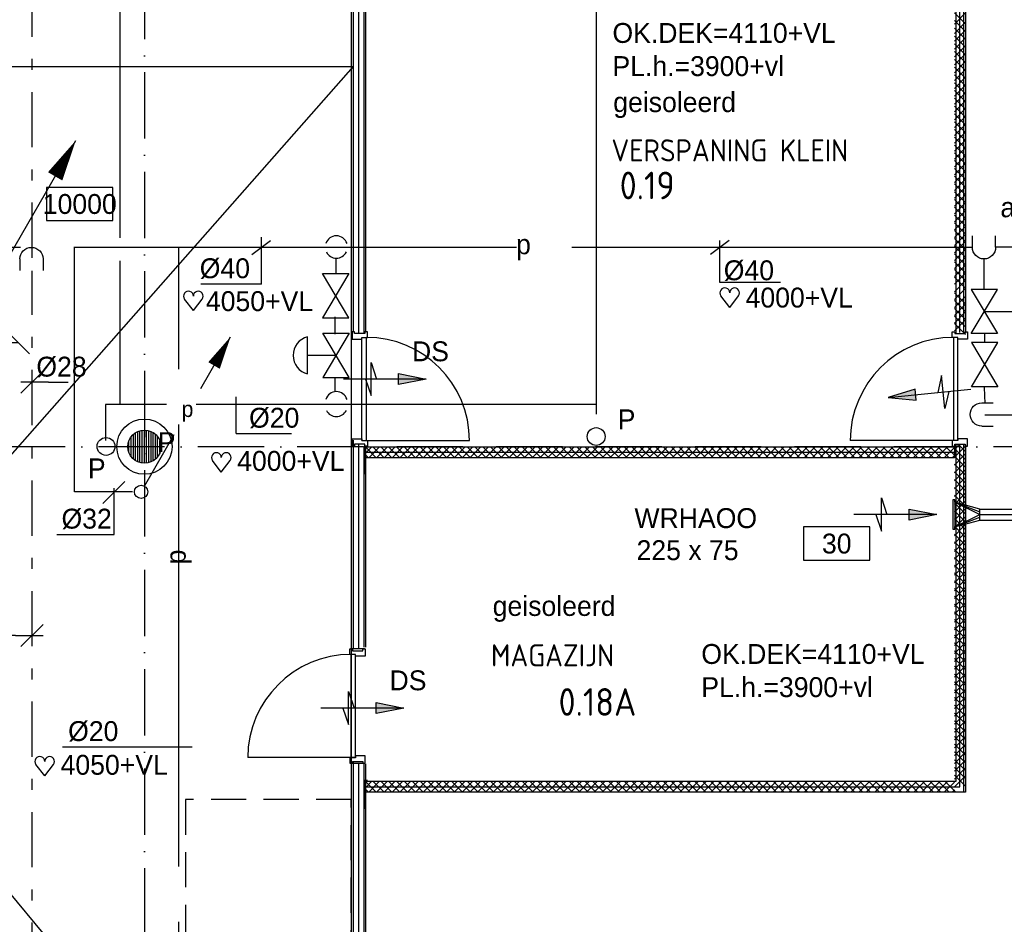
# Model space of a CAD drawing. Extents: x -866131 to -691536, y 173952 to 258052.
# Tile 66 of 160: x -810331 to -801420, y 228699 to 236885. Entities that reach past the tile are written whole.
import ezdxf
from ezdxf.enums import TextEntityAlignment as Align

# ---------------------------------------------------------------- set-up
doc = ezdxf.new("R2010")
doc.units = 0
doc.header["$LTSCALE"] = 100
for name, pattern in [('2322000', [45, 40, -5]), ('2322109', [10, 5, -2, 1, -2]), ('CENTER2', [11.25, 7.5, -1.25, 1.25, -1.25]), ('CENTER4', [5, 3.125, -0.625, 0.625, -0.625]), ('DASHDOT', [9, 6, -1.5, 0, -1.5]), ('HIDDEN2', [4.7625, 3.175, -1.5875]), ('LURETOUR', [6, 4, -2])]:
    doc.linetypes.add(name, pattern=pattern)
doc.layers.get('0').update_dxf_attribs({"linetype": 'CONTINUOUS'})
for name, color, linetype in [('AL$1----_ALGEMEEN', 7, 'CONTINUOUS'), ('AL$1----_MAATVOERING', 7, 'CONTINUOUS'), ('AL$7----_STRAMIEN', 1, 'DASHDOT'), ('AL$8----_HULPKOLOM', 2, 'CONTINUOUS'), ('AL22----_BINNENWAND', 7, 'CONTINUOUS'), ('AL28----_KONSTRUKTIE', 3, 'CONTINUOUS'), ('AL32----_BINNENKOZ', 7, 'CONTINUOUS'), ('AL32----_DRAAIRICHTING', 1, 'CONTINUOUS'), ('ALL-----_REFLIJNEN', 8, 'CONTINUOUS'), ('ALXAA---_GEWBETON', 12, 'CONTINUOUS'), ('BOUW', 8, 'CONTINUOUS'), ('VOLGNUMMER', 7, 'CONTINUOUS'), ('WL$1----', 4, 'CONTINUOUS'), ('WL531---', 4, 'CONTINUOUS'), ('WL561---', 4, 'CONTINUOUS'), ('WL570---_HARTLIJN', 7, 'CONTINUOUS'), ('WL570---_RETOUR', 3, 'CONTINUOUS'), ('WL570---_TOEVOER', 3, 'CONTINUOUS'), ('WM$1----', 1, 'CONTINUOUS'), ('WM531---', 1, 'CONTINUOUS'), ('WM541---', 1, 'CONTINUOUS'), ('WM570---', 1, 'CONTINUOUS')]:
    doc.layers.add(name, color=color, linetype=linetype)
doc.styles.add('BURO-018', font='BUROFONT.shx', dxfattribs={"height": 180})
doc.styles.get("Standard").update_dxf_attribs({"font": 'ISOCP'})

# ---------------------------------------------------------------- blocks, each defined once
blk = doc.blocks.new('LU-PIJL6')
at = {"color": 0, "linetype": 'CONTINUOUS'}
for p, q in [((-5, -1.5), (-5, 1.5)), ((-5, 1.5), (-4.5, 0)), ((0, 0), (-7.5, 0)), ((-5.5, 0), (-5, -1.5)), ((-2.5, -0.5), (-2.5, 0.5)), ((-2.5, 0.5), (0, 0)), ((0, 0), (-2.5, -0.5))]:
    blk.add_line(p, q, dxfattribs=at)
blk.add_solid([(-2.5, 0.5), (-2.5, -0.5), (0, 0)], dxfattribs=at)
blk = doc.blocks.new('LU-2D-VR-E164E1')
at = {"color": 0, "linetype": 'CONTINUOUS'}
for p, q in [((0, 112.5), (0, -112.5)), ((225, 50), (0, 112.5)), ((0, 112.5), (225, 25)), ((0, 112.5), (225, 0)), ((0, -112.5), (225, 0)), ((225, -50), (225, 50)), ((0, -112.5), (225, -25)), ((0, -112.5), (225, -50))]:
    blk.add_line(p, q, dxfattribs=at)
blk = doc.blocks.new('LU-ORND')
at = {"color": 0, "linetype": 'CONTINUOUS'}
for p, q in [((-3, 1.5), (-3, -1.5)), ((3, 1.5), (-3, 1.5)), ((3, -1.5), (3, 1.5)), ((-3, -1.5), (3, -1.5))]:
    blk.add_line(p, q, dxfattribs=at)
blk = doc.blocks.new('LU-1D-K-64')
at = {"color": 0, "linetype": 'CONTINUOUS'}
for p, q in [((-0.5, 50), (0.5, 50)), ((-0.5, -50), (0.5, -50))]:
    blk.add_line(p, q, dxfattribs=at)
at = {"layer": 'WL570---_HARTLIJN', "linetype": 'CENTER2'}
blk.add_line((-0.5, 0), (0.5, 0), dxfattribs=at)
blk = doc.blocks.new('*U139', base_point=(22492.2, 59069.5))
at = {"layer": 'WM570---', "linetype": 'CONTINUOUS'}
for p, q in [((22591.9, 59669.2), (22392.5, 59469.8)), ((22492.2, 59569.5), (22492.2, 58569.5)), ((22591.9, 58669.2), (22392.5, 58469.8))]:
    blk.add_line(p, q, dxfattribs=at)
at = {"layer": 'WM570---', "linetype": 'CONTINUOUS', "style": 'BURO-018'}
for s, p in [('1000', (22442.2, 59069.5)), ('500', (22542.2, 59069.5))]:
    blk.add_text(s, height=180, rotation=90, dxfattribs=at).set_placement(p, align=Align.CENTER)
blk = doc.blocks.new('LU-PIJL1')
at = {"color": 0, "linetype": 'CONTINUOUS'}
blk.add_line((0, 0), (10.125, 17.537), dxfattribs=at)
blk.add_lwpolyline([(10.125, 17.537, 0, 1.5, 0), (8.25, 14.289, 1.5, 1.5, 0)], format="xyseb", dxfattribs=at)
blk = doc.blocks.new('*U219', base_point=(22874, 55080.6))
at = {"color": 0, "linetype": 'CONTINUOUS'}
for p, q in [((22974, 55180.6), (22774, 54980.6)), ((22724, 55080.6), (22217.8, 55080.6)), ((22724, 55080.6), (22974, 55080.6))]:
    blk.add_line(p, q, dxfattribs=at)
at = {"color": 0, "linetype": 'CONTINUOUS', "style": 'BURO-018'}
blk.add_text('%%C28', height=180, dxfattribs=at).set_placement((22624, 55130.6), align=Align.RIGHT)
blk = doc.blocks.new('3048301')
at = {"color": 0, "linetype": 'CONTINUOUS'}
for p, q in [((-2.5, 1.5), (2.5, -1.5)), ((-2.5, -1.5), (-2.5, 1.5)), ((2.5, 1.5), (-2.5, -1.5)), ((2.5, -1.5), (2.5, 1.5))]:
    blk.add_line(p, q, dxfattribs=at)
at = {"color": 0, "linetype": 'CONTINUOUS', "style": 'BURO-018', "flags": 1}
blk.add_attdef('CV_MATCODE', (0, 0), '', height=1.8, dxfattribs=at)
blk = doc.blocks.new('LDV1')
at = {"color": 0, "linetype": 'CONTINUOUS'}
for p, q in [((4.5, 7.794), (6.75, 11.691)), ((0.25, 0.433), (2.5, 4.33))]:
    blk.add_line(p, q, dxfattribs=at)
blk.add_lwpolyline([(6.75, 11.691, 0, 1, 0), (5.5, 9.526, 1, 1, 0)], format="xyseb", dxfattribs=at)
blk.add_circle((0, 0), 0.5, dxfattribs=at)
at = {"color": 0, "linetype": 'CONTINUOUS', "style": 'BURO-018'}
blk.add_attdef('LD_TEXT1', text='', height=1.8, dxfattribs=at).set_placement((3.5, 6.062), align=Align.MIDDLE)
blk = doc.blocks.new('LDS')
at = {"color": 0, "linetype": 'CONTINUOUS'}
for p, q in [((0, 1), (1, 1)), ((0, -1), (1, -1))]:
    blk.add_line(p, q, dxfattribs=at)
blk.add_arc((0, 0), 1, 90, 270, dxfattribs=at)
blk = doc.blocks.new('HART')
at = {"color": 1}
for q in [(-28.1, 39.5), (51.4, 39.5)]:
    blk.add_line((11.6, -12.9), q, dxfattribs=at)
for centre, start, end in [((-10.5, 52.8), 0, 217.1867), ((33.8, 52.8), 322.8133, 180)]:
    blk.add_arc(centre, 22.1, start, end, dxfattribs=at)
blk = doc.blocks.new('2322000-3')
at = {"layer": 'WM$1----', "color": 0, "style": 'BURO-018'}
blk.add_text('p', height=180, dxfattribs=at).set_placement((-805771.7, 234825.1), align=Align.MIDDLE)
blk.add_text('p', height=180, rotation=90, dxfattribs=at).set_placement((-808891.2, 232023.4), align=Align.MIDDLE)

msp = doc.modelspace()

# ---------------------------------------------------------------- linework, layer by layer
at = {"layer": 'AL$1----_ALGEMEEN', "color": 8}
msp.add_line((-801871.826, 236845.718), (-801771.826, 236945.718), dxfattribs=at)
at = {"layer": 'AL$1----_MAATVOERING', "color": 8}
msp.add_line((-807327.826, 225021.635), (-807327.826, 239056.366), dxfattribs=at)
at = {"layer": 'AL$7----_STRAMIEN', "color": 1}
for points in [[(-809202.826, 252610.366), (-809202.826, 213821.228)], [(-719909.644, 233021.228), (-863263.924, 233021.228)]]:
    msp.add_lwpolyline(points, dxfattribs=at)
at = {"layer": 'AL$8----_HULPKOLOM', "color": 8}
msp.add_circle((-809202.65, 233021.228), 250, dxfattribs=at)
at = {"layer": 'AL22----_BINNENWAND', "color": 8}
for p, q in [((-807327.826, 233756.635), (-807327.826, 241183.866)), ((-807202.826, 241058.866), (-807202.826, 234067.726)), ((-801771.826, 241052.717), (-801771.826, 234049.259)), ((-801871.826, 236947.611), (-801771.826, 236848.48)), ((-801871.826, 236877.207), (-801771.826, 236778.076)), ((-801871.826, 236760.26), (-801771.826, 236861.137)), ((-801871.826, 236806.803), (-801771.826, 236707.672)), ((-801871.826, 236689.239), (-801771.826, 236790.116)), ((-801871.826, 236736.399), (-801771.826, 236637.268)), ((-801871.826, 236618.218), (-801771.826, 236719.094)), ((-801871.826, 236665.995), (-801771.826, 236566.863)), ((-801871.826, 236547.197), (-801771.826, 236648.073)), ((-801871.826, 236595.59), (-801771.826, 236496.459)), ((-801871.826, 236476.176), (-801771.826, 236577.052)), ((-801871.826, 236525.186), (-801771.826, 236426.055)), ((-801871.826, 236405.154), (-801771.826, 236506.031)), ((-801871.826, 236454.782), (-801771.826, 236355.651)), ((-801871.826, 236334.133), (-801771.826, 236435.01)), ((-801871.826, 236384.378), (-801771.826, 236285.247)), ((-801871.826, 236263.112), (-801771.826, 236363.988)), ((-801871.826, 236313.974), (-801771.826, 236214.843)), ((-801871.826, 236192.091), (-801771.826, 236292.967)), ((-801871.826, 236243.57), (-801771.826, 236144.438)), ((-801871.826, 236121.069), (-801771.826, 236221.946)), ((-801871.826, 236173.165), (-801771.826, 236074.034)), ((-801871.826, 236050.048), (-801771.826, 236150.925)), ((-801871.826, 236102.761), (-801771.826, 236003.63)), ((-801871.826, 235979.027), (-801771.826, 236079.903)), ((-801871.826, 236032.357), (-801771.826, 235933.226)), ((-801871.826, 235908.006), (-801771.826, 236008.882)), ((-801871.826, 235961.953), (-801771.826, 235862.822)), ((-801871.826, 235836.984), (-801771.826, 235937.861)), ((-801871.826, 235891.549), (-801771.826, 235792.418)), ((-801871.826, 235765.963), (-801771.826, 235866.84)), ((-801871.826, 235821.145), (-801771.826, 235722.014)), ((-801871.826, 235694.942), (-801771.826, 235795.818)), ((-801871.826, 235750.741), (-801771.826, 235651.609)), ((-801871.826, 235623.921), (-801771.826, 235724.797)), ((-801871.826, 235680.336), (-801771.826, 235581.205)), ((-801871.826, 235552.899), (-801771.826, 235653.776)), ((-801871.826, 235609.932), (-801771.826, 235510.801)), ((-801871.826, 235481.878), (-801771.826, 235582.755)), ((-801871.826, 235539.528), (-801771.826, 235440.397)), ((-801871.826, 235410.857), (-801771.826, 235511.733)), ((-801871.826, 235469.124), (-801771.826, 235369.993)), ((-801871.826, 235339.836), (-801771.826, 235440.712)), ((-801871.826, 235398.72), (-801771.826, 235299.589)), ((-801871.826, 235268.814), (-801771.826, 235369.691)), ((-801871.826, 235328.316), (-801771.826, 235229.184)), ((-801871.826, 235197.793), (-801771.826, 235298.67)), ((-801871.826, 235257.911), (-801771.826, 235158.78)), ((-801871.826, 235126.772), (-801771.826, 235227.648)), ((-801871.826, 235187.507), (-801771.826, 235088.376)), ((-801871.826, 235055.751), (-801771.826, 235156.627)), ((-801871.826, 235117.103), (-801771.826, 235017.972)), ((-801871.826, 234984.729), (-801771.826, 235085.606)), ((-801871.826, 235046.699), (-801771.826, 234947.568)), ((-801871.826, 234913.708), (-801771.826, 235014.585)), ((-801871.826, 234976.295), (-801771.826, 234877.164)), ((-801871.826, 234840.893), (-801771.826, 234941.77)), ((-801871.826, 234905.891), (-801771.826, 234806.76)), ((-801871.826, 234775.368), (-801771.826, 234876.245)), ((-801871.826, 234835.487), (-801771.826, 234736.355)), ((-801871.826, 234704.347), (-801771.826, 234805.223)), ((-801871.826, 234765.082), (-801771.826, 234665.951)), ((-801871.826, 234633.326), (-801771.826, 234734.202)), ((-801871.826, 234694.678), (-801771.826, 234595.547)), ((-801871.826, 234562.305), (-801771.826, 234663.181)), ((-801871.826, 234624.274), (-801771.826, 234525.143)), ((-801871.826, 234491.283), (-801771.826, 234592.16)), ((-801871.826, 234553.87), (-801771.826, 234454.739)), ((-801871.826, 234422.711), (-801771.826, 234523.587)), ((-801871.826, 234351.415), (-801771.826, 234452.291)), ((-801871.826, 234412.767), (-801771.826, 234313.636)), ((-801871.826, 234280.393), (-801771.826, 234381.27)), ((-801871.826, 234342.363), (-801771.826, 234243.232)), ((-801871.826, 234209.372), (-801771.826, 234310.249)), ((-801871.826, 234271.959), (-801771.826, 234172.828)), ((-801871.826, 234140.199), (-801771.826, 234241.076)), ((-801871.826, 234203.386), (-801771.826, 234104.255)), ((-801871.826, 234069.178), (-801771.826, 234170.055)), ((-801871.826, 234136.337), (-801771.826, 234037.206)), ((-801871.826, 232996.135), (-801825.923, 233042.44)), ((-801838.595, 233042.44), (-801771.826, 232976.252)), ((-807327.826, 225206.635), (-807327.826, 232975.194)), ((-807202.826, 233029.249), (-807202.826, 232921.228)), ((-807202.826, 232961.85), (-807143.964, 233021.228)), ((-807202.826, 233018.79), (-807104.409, 232921.228)), ((-807202.826, 232975.194), (-807202.826, 231206.377)), ((-807172.691, 232921.228), (-807073.56, 233021.228)), ((-807134.264, 233021.228), (-807033.387, 232921.228)), ((-807102.287, 232921.228), (-807003.156, 233021.228)), ((-807063.243, 233021.228), (-806962.366, 232921.228)), ((-807031.883, 232921.228), (-806932.752, 233021.228)), ((-806992.221, 233021.228), (-806891.345, 232921.228)), ((-806961.479, 232921.228), (-806862.348, 233021.228)), ((-806921.2, 233021.228), (-806820.324, 232921.228)), ((-806891.075, 232921.228), (-806791.944, 233021.228)), ((-806850.179, 233021.228), (-806749.302, 232921.228)), ((-806820.67, 232921.228), (-806721.539, 233021.228)), ((-806779.158, 233021.228), (-806678.281, 232921.228)), ((-806750.266, 232921.228), (-806651.135, 233021.228)), ((-806708.136, 233021.228), (-806607.26, 232921.228)), ((-806679.862, 232921.228), (-806580.731, 233021.228)), ((-806637.115, 233021.228), (-806536.239, 232921.228)), ((-806609.458, 232921.228), (-806510.327, 233021.228)), ((-806566.094, 233021.228), (-806465.217, 232921.228)), ((-806539.054, 232921.228), (-806439.923, 233021.228)), ((-806495.073, 233021.228), (-806394.196, 232921.228)), ((-806468.65, 232921.228), (-806369.519, 233021.228)), ((-806424.051, 233021.228), (-806323.175, 232921.228)), ((-806398.246, 232921.228), (-806299.114, 233021.228)), ((-806353.03, 233021.228), (-806252.154, 232921.228)), ((-806327.841, 232921.228), (-806228.71, 233021.228)), ((-806282.009, 233021.228), (-806181.133, 232921.228)), ((-806257.437, 232921.228), (-806158.306, 233021.228)), ((-806210.988, 233021.228), (-806110.111, 232921.228)), ((-806187.033, 232921.228), (-806087.902, 233021.228)), ((-806139.967, 233021.228), (-806039.09, 232921.228)), ((-806116.629, 232921.228), (-806017.498, 233021.228)), ((-806068.945, 233021.228), (-805968.069, 232921.228)), ((-806046.225, 232921.228), (-805947.094, 233021.228)), ((-805997.924, 233021.228), (-805897.048, 232921.228)), ((-805975.821, 232921.228), (-805876.69, 233021.228)), ((-805926.903, 233021.228), (-805826.026, 232921.228)), ((-805905.416, 232921.228), (-805806.285, 233021.228)), ((-805855.882, 233021.228), (-805755.005, 232921.228)), ((-805835.012, 232921.228), (-805735.881, 233021.228)), ((-805784.86, 233021.228), (-805683.984, 232921.228)), ((-805764.608, 232921.228), (-805665.477, 233021.228)), ((-805713.839, 233021.228), (-805612.963, 232921.228)), ((-805694.204, 232921.228), (-805595.073, 233021.228)), ((-805642.818, 233021.228), (-805541.941, 232921.228)), ((-805623.8, 232921.228), (-805524.669, 233021.228)), ((-805571.797, 233021.228), (-805470.92, 232921.228)), ((-805553.396, 232921.228), (-805454.265, 233021.228)), ((-805500.775, 233021.228), (-805399.899, 232921.228)), ((-805482.992, 232921.228), (-805383.86, 233021.228)), ((-805429.754, 233021.228), (-805328.878, 232921.228)), ((-805412.587, 232921.228), (-805313.456, 233021.228)), ((-805358.733, 233021.228), (-805257.856, 232921.228)), ((-805342.183, 232921.228), (-805243.052, 233021.228)), ((-805287.712, 233021.228), (-805186.835, 232921.228)), ((-805271.779, 232921.228), (-805172.648, 233021.228)), ((-805216.69, 233021.228), (-805115.814, 232921.228)), ((-805201.375, 232921.228), (-805102.244, 233021.228)), ((-805145.669, 233021.228), (-805044.793, 232921.228)), ((-805130.971, 232921.228), (-805031.84, 233021.228)), ((-805074.648, 233021.228), (-804973.771, 232921.228)), ((-805060.567, 232921.228), (-804961.436, 233021.228)), ((-805003.627, 233021.228), (-804902.75, 232921.228)), ((-804990.162, 232921.228), (-804891.031, 233021.228)), ((-804932.605, 233021.228), (-804831.729, 232921.228)), ((-804919.758, 232921.228), (-804820.627, 233021.228)), ((-804861.584, 233021.228), (-804760.708, 232921.228)), ((-804849.354, 232921.228), (-804750.223, 233021.228)), ((-804790.563, 233021.228), (-804689.686, 232921.228)), ((-804778.95, 232921.228), (-804679.819, 233021.228)), ((-804719.542, 233021.228), (-804618.665, 232921.228)), ((-804708.546, 232921.228), (-804609.415, 233021.228)), ((-804648.52, 233021.228), (-804547.644, 232921.228)), ((-804638.142, 232921.228), (-804539.011, 233021.228)), ((-804577.499, 233021.228), (-804476.623, 232921.228)), ((-804567.738, 232921.228), (-804468.606, 233021.228)), ((-804506.478, 233021.228), (-804405.601, 232921.228)), ((-804497.333, 232921.228), (-804398.202, 233021.228)), ((-804435.457, 233021.228), (-804334.58, 232921.228)), ((-804426.929, 232921.228), (-804327.798, 233021.228)), ((-804364.435, 233021.228), (-804263.559, 232921.228)), ((-804356.525, 232921.228), (-804257.394, 233021.228)), ((-804293.414, 233021.228), (-804192.538, 232921.228)), ((-804286.121, 232921.228), (-804186.99, 233021.228)), ((-804222.393, 233021.228), (-804121.516, 232921.228)), ((-804215.717, 232921.228), (-804116.586, 233021.228)), ((-804151.372, 233021.228), (-804050.495, 232921.228)), ((-804145.313, 232921.228), (-804046.182, 233021.228)), ((-804080.35, 233021.228), (-803979.474, 232921.228)), ((-804074.908, 232921.228), (-803975.777, 233021.228)), ((-804009.329, 233021.228), (-803908.453, 232921.228)), ((-804004.504, 232921.228), (-803905.373, 233021.228)), ((-803938.308, 233021.228), (-803837.432, 232921.228)), ((-803934.1, 232921.228), (-803834.969, 233021.228)), ((-803867.287, 233021.228), (-803766.41, 232921.228)), ((-803863.696, 232921.228), (-803764.565, 233021.228)), ((-803796.266, 233021.228), (-803695.389, 232921.228)), ((-803793.292, 232921.228), (-803694.161, 233021.228)), ((-803725.244, 233021.228), (-803624.368, 232921.228)), ((-803722.888, 232921.228), (-803623.757, 233021.228)), ((-803654.223, 233021.228), (-803553.347, 232921.228)), ((-803652.484, 232921.228), (-803553.352, 233021.228)), ((-803583.202, 233021.228), (-803482.325, 232921.228)), ((-803582.079, 232921.228), (-803482.948, 233021.228)), ((-803512.181, 233021.228), (-803411.304, 232921.228)), ((-803511.675, 232921.228), (-803412.544, 233021.228)), ((-803441.271, 232921.228), (-803342.14, 233021.228)), ((-803441.159, 233021.228), (-803340.283, 232921.228)), ((-803370.867, 232921.228), (-803271.736, 233021.228)), ((-803370.138, 233021.228), (-803269.262, 232921.228)), ((-803300.463, 232921.228), (-803201.332, 233021.228)), ((-803299.117, 233021.228), (-803198.24, 232921.228)), ((-803230.059, 232921.228), (-803130.928, 233021.228)), ((-803228.096, 233021.228), (-803127.219, 232921.228)), ((-803159.655, 232921.228), (-803060.523, 233021.228)), ((-803157.074, 233021.228), (-803056.198, 232921.228)), ((-803089.25, 232921.228), (-802990.119, 233021.228)), ((-803086.053, 233021.228), (-802985.177, 232921.228)), ((-803018.846, 232921.228), (-802919.715, 233021.228)), ((-803015.032, 233021.228), (-802914.155, 232921.228)), ((-802948.442, 232921.228), (-802849.311, 233021.228)), ((-802944.011, 233021.228), (-802843.134, 232921.228)), ((-802878.038, 232921.228), (-802778.907, 233021.228)), ((-802872.989, 233021.228), (-802772.113, 232921.228)), ((-802807.634, 232921.228), (-802708.503, 233021.228)), ((-802801.968, 233021.228), (-802701.092, 232921.228)), ((-802737.23, 232921.228), (-802638.098, 233021.228)), ((-802730.947, 233021.228), (-802630.07, 232921.228)), ((-802666.825, 232921.228), (-802567.694, 233021.228)), ((-802659.926, 233021.228), (-802559.049, 232921.228)), ((-802596.421, 232921.228), (-802497.29, 233021.228)), ((-802588.904, 233021.228), (-802488.028, 232921.228)), ((-802526.017, 232921.228), (-802426.886, 233021.228)), ((-802517.883, 233021.228), (-802417.007, 232921.228)), ((-802455.613, 232921.228), (-802356.482, 233021.228)), ((-802446.862, 233021.228), (-802345.985, 232921.228)), ((-802385.209, 232921.228), (-802286.078, 233021.228)), ((-802375.841, 233021.228), (-802274.964, 232921.228)), ((-802314.805, 232921.228), (-802215.674, 233021.228)), ((-802304.819, 233021.228), (-802203.943, 232921.228)), ((-802244.401, 232921.228), (-802145.269, 233021.228)), ((-802233.798, 233021.228), (-802132.922, 232921.228)), ((-802173.996, 232921.228), (-802074.865, 233021.228)), ((-802162.777, 233021.228), (-802061.9, 232921.228)), ((-802103.592, 232921.228), (-802004.461, 233021.228)), ((-802091.756, 233021.228), (-801990.879, 232921.228)), ((-802033.188, 232921.228), (-801934.057, 233021.228)), ((-802020.734, 233021.228), (-801919.858, 232921.228)), ((-801962.784, 232921.228), (-801871.826, 233012.983)), ((-801949.713, 233021.228), (-801871.826, 232944.017)), ((-801878.692, 233021.228), (-801871.826, 233014.421)), ((-801871.826, 232925.113), (-801771.826, 233025.99)), ((-801871.826, 233004.979), (-801771.826, 232905.847)), ((-801871.826, 232854.092), (-801771.826, 232954.969)), ((-801771.826, 233038.29), (-801771.826, 229894.203)), ((-807202.826, 232948.386), (-807175.43, 232921.228)), ((-801892.38, 232921.228), (-801871.826, 232941.961)), ((-801871.826, 232934.574), (-801771.826, 232835.443)), ((-801871.826, 232783.071), (-801771.826, 232883.947)), ((-801871.826, 232864.17), (-801771.826, 232765.039)), ((-801871.826, 232712.05), (-801771.826, 232812.926)), ((-801871.826, 232793.766), (-801771.826, 232694.635)), ((-801871.826, 232641.028), (-801771.826, 232741.905)), ((-801871.826, 232723.362), (-801771.826, 232624.231)), ((-801871.826, 232570.007), (-801771.826, 232670.884)), ((-801871.826, 232652.958), (-801771.826, 232553.827)), ((-801871.826, 232498.986), (-801771.826, 232599.862)), ((-801871.826, 232582.554), (-801771.826, 232483.423)), ((-801871.826, 232427.965), (-801771.826, 232528.841)), ((-801871.826, 232512.149), (-801771.826, 232413.018)), ((-801871.826, 232356.943), (-801771.826, 232457.82)), ((-801871.826, 232441.745), (-801771.826, 232342.614)), ((-801871.826, 232285.922), (-801771.826, 232386.799)), ((-801871.826, 232371.341), (-801771.826, 232272.21)), ((-801871.826, 232214.901), (-801771.826, 232315.778)), ((-801871.826, 232300.937), (-801771.826, 232201.806)), ((-801871.826, 232143.88), (-801771.826, 232244.756)), ((-801871.826, 232230.533), (-801771.826, 232131.402)), ((-801871.826, 232072.859), (-801771.826, 232173.735)), ((-801871.826, 232160.129), (-801771.826, 232060.998)), ((-801871.826, 232001.837), (-801771.826, 232102.714)), ((-801871.826, 232089.725), (-801771.826, 231990.593)), ((-801871.826, 231930.816), (-801771.826, 232031.693)), ((-801871.826, 232019.32), (-801771.826, 231920.189)), ((-801871.826, 231859.795), (-801771.826, 231960.671)), ((-801871.826, 231948.916), (-801771.826, 231849.785)), ((-801871.826, 231788.774), (-801771.826, 231889.65)), ((-801871.826, 231878.512), (-801771.826, 231779.381)), ((-801871.826, 231717.752), (-801771.826, 231818.629)), ((-801871.826, 231808.108), (-801771.826, 231708.977)), ((-801871.826, 231646.731), (-801771.826, 231747.608)), ((-801871.826, 231737.704), (-801771.826, 231638.573)), ((-801871.826, 231575.71), (-801771.826, 231676.586)), ((-801871.826, 231667.3), (-801771.826, 231568.169)), ((-801871.826, 231504.689), (-801771.826, 231605.565)), ((-801871.826, 231596.895), (-801771.826, 231497.764)), ((-801871.826, 231433.667), (-801771.826, 231534.544)), ((-801871.826, 231526.491), (-801771.826, 231427.36)), ((-801871.826, 231362.646), (-801771.826, 231463.523)), ((-801871.826, 231456.087), (-801771.826, 231356.956)), ((-801871.826, 231291.625), (-801771.826, 231392.501)), ((-801871.826, 231385.683), (-801771.826, 231286.552)), ((-801871.826, 231220.604), (-801771.826, 231321.48)), ((-801871.826, 231315.279), (-801771.826, 231216.148)), ((-807212.034, 231191.228), (-807337.034, 231191.228)), ((-801871.826, 231149.582), (-801771.826, 231250.459)), ((-801871.826, 231244.875), (-801771.826, 231145.744)), ((-801871.826, 231078.561), (-801771.826, 231179.438)), ((-801871.826, 231174.471), (-801771.826, 231075.339)), ((-801871.826, 231007.54), (-801771.826, 231108.416)), ((-801871.826, 231104.066), (-801771.826, 231004.935)), ((-801871.826, 230936.519), (-801771.826, 231037.395)), ((-801871.826, 231033.662), (-801771.826, 230934.531)), ((-801871.826, 230865.497), (-801771.826, 230966.374)), ((-801871.826, 230963.258), (-801771.826, 230864.127)), ((-801871.826, 230794.476), (-801771.826, 230895.353)), ((-801871.826, 230892.854), (-801771.826, 230793.723)), ((-801871.826, 230723.455), (-801771.826, 230824.331)), ((-801871.826, 230822.45), (-801771.826, 230723.319)), ((-801871.826, 230652.434), (-801771.826, 230753.31)), ((-801871.826, 230752.046), (-801771.826, 230652.915)), ((-801871.826, 230581.412), (-801771.826, 230682.289)), ((-801871.826, 230681.642), (-801771.826, 230582.51)), ((-801871.826, 230510.391), (-801771.826, 230611.268)), ((-801871.826, 230611.237), (-801771.826, 230512.106)), ((-801871.826, 230540.833), (-801771.826, 230441.702)), ((-801871.826, 230439.37), (-801771.826, 230540.246)), ((-801871.826, 230470.429), (-801771.826, 230371.298)), ((-801871.826, 230368.349), (-801771.826, 230469.225)), ((-801871.826, 230400.025), (-801771.826, 230300.894)), ((-801871.826, 230297.327), (-801771.826, 230398.204)), ((-801871.826, 230329.621), (-801771.826, 230230.49)), ((-801871.826, 230226.306), (-801771.826, 230327.183)), ((-801871.826, 230259.217), (-801771.826, 230160.085)), ((-801871.826, 230155.285), (-801771.826, 230256.161)), ((-801871.826, 230188.812), (-801771.826, 230089.681)), ((-807337.034, 230157.228), (-807212.034, 230157.228)), ((-807202.826, 230151.925), (-807202.826, 225021.635)), ((-801871.826, 230084.264), (-801771.826, 230185.14)), ((-801871.826, 230118.408), (-801771.826, 230019.277)), ((-801871.826, 230013.243), (-801771.826, 230114.119)), ((-801871.826, 230048.004), (-801771.826, 229948.873)), ((-801871.826, 229942.221), (-801771.826, 230043.098)), ((-807202.826, 230002.224), (-807202.826, 229894.203)), ((-807202.826, 229934.825), (-807143.964, 229994.203)), ((-807202.826, 229991.765), (-807104.409, 229894.203)), ((-807202.826, 229921.361), (-807175.43, 229894.203)), ((-807172.691, 229894.203), (-807073.56, 229994.203)), ((-807134.264, 229994.203), (-807033.387, 229894.203)), ((-807102.287, 229894.203), (-807003.156, 229994.203)), ((-807063.243, 229994.203), (-806962.366, 229894.203)), ((-807031.883, 229894.203), (-806932.752, 229994.203)), ((-806992.221, 229994.203), (-806891.345, 229894.203)), ((-806961.479, 229894.203), (-806862.348, 229994.203)), ((-806921.2, 229994.203), (-806820.324, 229894.203)), ((-806891.075, 229894.203), (-806791.944, 229994.203)), ((-806850.179, 229994.203), (-806749.302, 229894.203)), ((-806820.67, 229894.203), (-806721.539, 229994.203)), ((-806779.158, 229994.203), (-806678.281, 229894.203)), ((-806750.266, 229894.203), (-806651.135, 229994.203)), ((-806708.136, 229994.203), (-806607.26, 229894.203)), ((-806679.862, 229894.203), (-806580.731, 229994.203)), ((-806637.115, 229994.203), (-806536.239, 229894.203)), ((-806609.458, 229894.203), (-806510.327, 229994.203)), ((-806566.094, 229994.203), (-806465.217, 229894.203)), ((-806539.054, 229894.203), (-806439.923, 229994.203)), ((-806495.073, 229994.203), (-806394.196, 229894.203)), ((-806468.65, 229894.203), (-806369.519, 229994.203)), ((-806424.051, 229994.203), (-806323.175, 229894.203)), ((-806398.246, 229894.203), (-806299.114, 229994.203)), ((-806353.03, 229994.203), (-806252.154, 229894.203)), ((-806327.841, 229894.203), (-806228.71, 229994.203)), ((-806282.009, 229994.203), (-806181.133, 229894.203)), ((-806257.437, 229894.203), (-806158.306, 229994.203)), ((-806210.988, 229994.203), (-806110.111, 229894.203)), ((-806187.033, 229894.203), (-806087.902, 229994.203)), ((-806139.967, 229994.203), (-806039.09, 229894.203)), ((-806116.629, 229894.203), (-806017.498, 229994.203)), ((-806068.945, 229994.203), (-805968.069, 229894.203)), ((-806046.225, 229894.203), (-805947.094, 229994.203)), ((-805997.924, 229994.203), (-805897.048, 229894.203)), ((-805975.821, 229894.203), (-805876.69, 229994.203)), ((-805926.903, 229994.203), (-805826.026, 229894.203)), ((-805905.416, 229894.203), (-805806.285, 229994.203)), ((-805855.882, 229994.203), (-805755.005, 229894.203)), ((-805835.012, 229894.203), (-805735.881, 229994.203)), ((-805784.86, 229994.203), (-805683.984, 229894.203)), ((-805764.608, 229894.203), (-805665.477, 229994.203)), ((-805713.839, 229994.203), (-805612.963, 229894.203)), ((-805694.204, 229894.203), (-805595.073, 229994.203)), ((-805642.818, 229994.203), (-805541.941, 229894.203)), ((-805623.8, 229894.203), (-805524.669, 229994.203)), ((-805571.797, 229994.203), (-805470.92, 229894.203)), ((-805553.396, 229894.203), (-805454.265, 229994.203)), ((-805500.775, 229994.203), (-805399.899, 229894.203)), ((-805482.992, 229894.203), (-805383.86, 229994.203)), ((-805429.754, 229994.203), (-805328.878, 229894.203)), ((-805412.587, 229894.203), (-805313.456, 229994.203)), ((-805358.733, 229994.203), (-805257.856, 229894.203)), ((-805342.183, 229894.203), (-805243.052, 229994.203)), ((-805287.712, 229994.203), (-805186.835, 229894.203)), ((-805271.779, 229894.203), (-805172.648, 229994.203)), ((-805216.69, 229994.203), (-805115.814, 229894.203)), ((-805201.375, 229894.203), (-805102.244, 229994.203)), ((-805145.669, 229994.203), (-805044.793, 229894.203)), ((-805130.971, 229894.203), (-805031.84, 229994.203)), ((-805074.648, 229994.203), (-804973.771, 229894.203)), ((-805060.567, 229894.203), (-804961.436, 229994.203)), ((-805003.627, 229994.203), (-804902.75, 229894.203)), ((-804990.162, 229894.203), (-804891.031, 229994.203)), ((-804932.605, 229994.203), (-804831.729, 229894.203)), ((-804919.758, 229894.203), (-804820.627, 229994.203)), ((-804861.584, 229994.203), (-804760.708, 229894.203)), ((-804849.354, 229894.203), (-804750.223, 229994.203)), ((-804790.563, 229994.203), (-804689.686, 229894.203)), ((-804778.95, 229894.203), (-804679.819, 229994.203)), ((-804719.542, 229994.203), (-804618.665, 229894.203)), ((-804708.546, 229894.203), (-804609.415, 229994.203)), ((-804648.52, 229994.203), (-804547.644, 229894.203)), ((-804638.142, 229894.203), (-804539.011, 229994.203)), ((-804577.499, 229994.203), (-804476.623, 229894.203)), ((-804567.738, 229894.203), (-804468.606, 229994.203)), ((-804506.478, 229994.203), (-804405.601, 229894.203)), ((-804497.333, 229894.203), (-804398.202, 229994.203)), ((-804435.457, 229994.203), (-804334.58, 229894.203)), ((-804426.929, 229894.203), (-804327.798, 229994.203)), ((-804364.435, 229994.203), (-804263.559, 229894.203)), ((-804356.525, 229894.203), (-804257.394, 229994.203)), ((-804293.414, 229994.203), (-804192.538, 229894.203)), ((-804286.121, 229894.203), (-804186.99, 229994.203)), ((-804222.393, 229994.203), (-804121.516, 229894.203)), ((-804215.717, 229894.203), (-804116.586, 229994.203)), ((-804151.372, 229994.203), (-804050.495, 229894.203)), ((-804145.313, 229894.203), (-804046.182, 229994.203)), ((-804080.35, 229994.203), (-803979.474, 229894.203)), ((-804074.908, 229894.203), (-803975.777, 229994.203)), ((-804009.329, 229994.203), (-803908.453, 229894.203)), ((-804004.504, 229894.203), (-803905.373, 229994.203)), ((-803938.308, 229994.203), (-803837.432, 229894.203)), ((-803934.1, 229894.203), (-803834.969, 229994.203)), ((-803867.287, 229994.203), (-803766.41, 229894.203)), ((-803863.696, 229894.203), (-803764.565, 229994.203)), ((-803796.266, 229994.203), (-803695.389, 229894.203)), ((-803793.292, 229894.203), (-803694.161, 229994.203)), ((-803725.244, 229994.203), (-803624.368, 229894.203)), ((-803722.888, 229894.203), (-803623.757, 229994.203)), ((-803654.223, 229994.203), (-803553.347, 229894.203)), ((-803652.484, 229894.203), (-803553.352, 229994.203)), ((-803583.202, 229994.203), (-803482.325, 229894.203)), ((-803582.079, 229894.203), (-803482.948, 229994.203)), ((-803512.181, 229994.203), (-803411.304, 229894.203)), ((-803511.675, 229894.203), (-803412.544, 229994.203)), ((-803441.271, 229894.203), (-803342.14, 229994.203)), ((-803441.159, 229994.203), (-803340.283, 229894.203)), ((-803370.867, 229894.203), (-803271.736, 229994.203)), ((-803370.138, 229994.203), (-803269.262, 229894.203)), ((-803300.463, 229894.203), (-803201.332, 229994.203)), ((-803299.117, 229994.203), (-803198.24, 229894.203)), ((-803230.059, 229894.203), (-803130.928, 229994.203)), ((-803228.096, 229994.203), (-803127.219, 229894.203)), ((-803159.655, 229894.203), (-803060.523, 229994.203)), ((-803157.074, 229994.203), (-803056.198, 229894.203)), ((-803089.25, 229894.203), (-802990.119, 229994.203)), ((-803086.053, 229994.203), (-802985.177, 229894.203)), ((-803018.846, 229894.203), (-802919.715, 229994.203)), ((-803015.032, 229994.203), (-802914.155, 229894.203)), ((-802948.442, 229894.203), (-802849.311, 229994.203)), ((-802944.011, 229994.203), (-802843.134, 229894.203)), ((-802878.038, 229894.203), (-802778.907, 229994.203)), ((-802872.989, 229994.203), (-802772.113, 229894.203)), ((-802807.634, 229894.203), (-802708.503, 229994.203)), ((-802801.968, 229994.203), (-802701.092, 229894.203)), ((-802737.23, 229894.203), (-802638.098, 229994.203)), ((-802730.947, 229994.203), (-802630.07, 229894.203)), ((-802669.684, 229894.203), (-802570.553, 229994.203)), ((-802649.34, 229994.203), (-802548.464, 229894.203)), ((-802591.485, 229894.203), (-802492.353, 229994.203)), ((-802588.904, 229994.203), (-802488.028, 229894.203)), ((-802521.08, 229894.203), (-802421.949, 229994.203)), ((-802517.883, 229994.203), (-802417.007, 229894.203)), ((-802450.676, 229894.203), (-802351.545, 229994.203)), ((-802446.862, 229994.203), (-802345.985, 229894.203)), ((-802380.272, 229894.203), (-802281.141, 229994.203)), ((-802375.841, 229994.203), (-802274.964, 229894.203)), ((-802309.868, 229894.203), (-802210.737, 229994.203)), ((-802304.819, 229994.203), (-802203.943, 229894.203)), ((-802239.464, 229894.203), (-802140.333, 229994.203)), ((-802233.798, 229994.203), (-802132.922, 229894.203)), ((-802169.06, 229894.203), (-802069.929, 229994.203)), ((-802162.777, 229994.203), (-802061.9, 229894.203)), ((-802098.552, 229894.203), (-801999.421, 229994.203)), ((-802094.386, 229994.203), (-801993.509, 229894.203)), ((-802029.647, 229894.203), (-801930.516, 229994.203)), ((-802019.071, 229994.203), (-801918.194, 229894.203)), ((-801962.784, 229894.203), (-801871.826, 229985.958)), ((-801958.178, 229994.203), (-801857.301, 229894.203)), ((-801892.38, 229894.203), (-801871.826, 229914.937))]:
    msp.add_line(p, q, dxfattribs=at)
at = {"layer": 'AL22----_BINNENWAND', "color": 8, "linetype": 'CONTINUOUS'}
for p, q in [((-807312.826, 241168.866), (-807312.826, 234056.613)), ((-807217.826, 241073.866), (-807217.826, 234046.396)), ((-801856.826, 234052.307), (-801856.826, 241052.717)), ((-801786.826, 234049.259), (-801786.826, 241052.717)), ((-807312.826, 233080.376), (-807312.826, 232921.228)), ((-801856.826, 229994.203), (-801856.826, 233040.052)), ((-801786.826, 229894.203), (-801786.826, 233040.052)), ((-807312.826, 232975.194), (-807312.826, 231201.307)), ((-807217.826, 233022.464), (-807217.826, 232921.228)), ((-807217.826, 232975.194), (-807217.826, 231206.377)), ((-807202.826, 233021.228), (-801871.826, 233021.228)), ((-807202.826, 232921.228), (-807202.826, 233021.228)), ((-801871.826, 233021.228), (-801871.826, 232921.228)), ((-801871.826, 232921.228), (-807202.826, 232921.228)), ((-807312.826, 230164.598), (-807312.826, 225021.635)), ((-807217.826, 230151.925), (-807217.826, 225021.635)), ((-807217.826, 229995.439), (-807217.826, 229894.203)), ((-807202.826, 229894.203), (-807202.826, 229994.203)), ((-807202.826, 229994.203), (-801856.826, 229994.203)), ((-801771.826, 229894.203), (-807202.826, 229894.203))]:
    msp.add_line(p, q, dxfattribs=at)
at = {"layer": 'AL28----_KONSTRUKTIE', "color": 8}
msp.add_circle((-809202.65, 233021.228), 150, dxfattribs=at)
at = {"layer": 'AL32----_BINNENKOZ', "color": 8}
for p, q in [((-807300.326, 234060.44), (-807322.326, 234060.44)), ((-807322.326, 234060.44), (-807322.326, 233993.44)), ((-807300.326, 234044.44), (-807300.326, 234060.44)), ((-807208.326, 234044.44), (-807300.326, 234044.44)), ((-807183.326, 234060.44), (-807208.326, 234060.44)), ((-807208.326, 234060.44), (-807208.326, 234044.44)), ((-807183.326, 234010.44), (-807183.326, 234060.44)), ((-801891.326, 234060.44), (-801866.326, 234060.44)), ((-801891.326, 234010.44), (-801891.326, 234060.44)), ((-801866.326, 234060.44), (-801866.326, 234044.44)), ((-801866.326, 234044.44), (-801774.326, 234044.44)), ((-801774.326, 234044.44), (-801774.326, 234060.44)), ((-801774.326, 234060.44), (-801752.326, 234060.44)), ((-801752.326, 234060.44), (-801752.326, 233993.44)), ((-807322.326, 233993.44), (-807234.326, 233993.44)), ((-807234.326, 234010.44), (-807194.326, 234010.44)), ((-807234.326, 233993.44), (-807234.326, 234010.44)), ((-807234.326, 234010.44), (-807183.326, 234010.44)), ((-807234.326, 233076.44), (-807234.326, 234010.44)), ((-807194.326, 234010.44), (-807194.326, 233076.44)), ((-807194.326, 234010.44), (-807194.326, 233076.44)), ((-801840.326, 234010.44), (-801891.326, 234010.44)), ((-801880.326, 234010.44), (-801880.326, 233076.44)), ((-801840.326, 234010.44), (-801880.326, 234010.44)), ((-801880.326, 234010.44), (-801880.326, 233076.44)), ((-801840.326, 233076.44), (-801840.326, 234010.44)), ((-801840.326, 233993.44), (-801840.326, 234010.44)), ((-801752.326, 233993.44), (-801840.326, 233993.44)), ((-807322.326, 233026.44), (-807322.326, 233093.44)), ((-807322.326, 233093.44), (-807234.326, 233093.44)), ((-807300.326, 233042.44), (-807300.326, 233026.44)), ((-807208.326, 233042.44), (-807300.326, 233042.44)), ((-807234.326, 233093.44), (-807234.326, 233076.44)), ((-807234.326, 233076.44), (-807183.326, 233076.44)), ((-807208.326, 233026.44), (-807208.326, 233042.44)), ((-807183.326, 233076.44), (-807183.326, 233026.44)), ((-801840.326, 233076.44), (-801891.326, 233076.44)), ((-801891.326, 233076.44), (-801891.326, 233026.44)), ((-801866.326, 233026.44), (-801866.326, 233042.44)), ((-801866.326, 233042.44), (-801774.326, 233042.44)), ((-801752.326, 233093.44), (-801840.326, 233093.44)), ((-801840.326, 233093.44), (-801840.326, 233076.44)), ((-801774.326, 233042.44), (-801774.326, 233026.44)), ((-801752.326, 233026.44), (-801752.326, 233093.44)), ((-807300.326, 233026.44), (-807322.326, 233026.44)), ((-807183.326, 233026.44), (-807208.326, 233026.44)), ((-807206.826, 232772.635), (-807206.826, 232970.912)), ((-801891.326, 233026.44), (-801866.326, 233026.44)), ((-801774.326, 233026.44), (-801752.326, 233026.44)), ((-807344.034, 231191.228), (-807319.034, 231191.228)), ((-807344.034, 231141.228), (-807344.034, 231191.228)), ((-807319.034, 231191.228), (-807319.034, 231175.228)), ((-807319.034, 231175.228), (-807227.034, 231175.228)), ((-807227.034, 231175.228), (-807227.034, 231191.228)), ((-807227.034, 231191.228), (-807205.034, 231191.228)), ((-807205.034, 231191.228), (-807205.034, 231124.228)), ((-807293.034, 231141.228), (-807344.034, 231141.228)), ((-807293.034, 231141.228), (-807333.034, 231141.228)), ((-807333.034, 231141.228), (-807333.034, 230207.228)), ((-807293.034, 231124.228), (-807293.034, 231141.228)), ((-807293.034, 230207.228), (-807293.034, 231141.228)), ((-807205.034, 231124.228), (-807293.034, 231124.228)), ((-807293.034, 230207.228), (-807344.034, 230207.228)), ((-807344.034, 230207.228), (-807344.034, 230157.228)), ((-807333.034, 230207.228), (-807293.034, 230207.228)), ((-807205.034, 230224.228), (-807293.034, 230224.228)), ((-807293.034, 230224.228), (-807293.034, 230207.228)), ((-807205.034, 230157.228), (-807205.034, 230224.228)), ((-807344.034, 230157.228), (-807319.034, 230157.228)), ((-807319.034, 230157.228), (-807319.034, 230173.228)), ((-807319.034, 230173.228), (-807227.034, 230173.228)), ((-807227.034, 230173.228), (-807227.034, 230157.228)), ((-807227.034, 230157.228), (-807205.034, 230157.228)), ((-807183.326, 229999.416), (-807208.326, 229999.416)), ((-807206.826, 229745.61), (-807206.826, 229943.887))]:
    msp.add_line(p, q, dxfattribs=at)
at = {"layer": 'AL32----_DRAAIRICHTING', "color": 8}
for p, q in [((-807194.326, 233076.44), (-806260.326, 233076.44)), ((-801880.326, 233076.44), (-802814.326, 233076.44)), ((-807286.826, 230207.228), (-808267.034, 230207.228))]:
    msp.add_line(p, q, dxfattribs=at)
for centre, start, end in [((-807194.326, 233076.44), 360, 90), ((-801880.326, 233076.44), 90, 180), ((-807333.034, 230207.228), 90, 180)]:
    msp.add_arc(centre, 934, start, end, dxfattribs=at)
at = {"layer": 'ALL-----_REFLIJNEN', "color": 8, "linetype": 'CONTINUOUS'}
for p, q in [((-807265.326, 241121.366), (-807265.326, 234053.182)), ((-801821.826, 234053.83), (-801821.826, 241052.717)), ((-807265.326, 233043.056), (-807265.326, 232921.228)), ((-801821.826, 229944.203), (-801821.826, 233039.171)), ((-807265.326, 232975.194), (-807265.326, 231198.773)), ((-807202.826, 232971.228), (-801871.826, 232971.228)), ((-807265.326, 230154.46), (-807265.326, 225021.635)), ((-807202.826, 229944.203), (-801821.826, 229944.203))]:
    msp.add_line(p, q, dxfattribs=at)
at = {"layer": 'ALXAA---_GEWBETON', "color": 8}
for p, q in [((-809302.65, 232909.424), (-809302.65, 233133.031)), ((-809282.65, 232894.342), (-809282.65, 233148.113)), ((-809262.65, 232883.75), (-809262.65, 233158.705)), ((-809242.65, 232876.659), (-809242.65, 233165.796)), ((-809222.65, 232872.567), (-809222.65, 233169.888)), ((-809202.65, 232871.228), (-809202.65, 233171.228)), ((-809182.65, 232872.567), (-809182.65, 233169.888)), ((-809162.65, 232876.659), (-809162.65, 233165.796)), ((-809142.65, 232883.75), (-809142.65, 233158.705)), ((-809122.65, 232894.342), (-809122.65, 233148.113)), ((-809102.65, 232909.424), (-809102.65, 233133.031)), ((-809342.65, 232967.376), (-809342.65, 233075.079)), ((-809322.65, 232931.228), (-809322.65, 233111.228)), ((-809082.65, 232931.228), (-809082.65, 233111.228)), ((-809062.65, 232967.376), (-809062.65, 233075.079))]:
    msp.add_line(p, q, dxfattribs=at)
at = {"layer": 'WL$1----', "linetype": '2322000'}
for p, q in [((-809422.121, 234912.345), (-809422.121, 243930.707)), ((-805114.059, 241816.329), (-805114.059, 233213.245)), ((-832325.18, 234825.124), (-809834.93, 234825.124)), ((-809834.93, 232611.078), (-809834.93, 234828.05)), ((-809834.93, 234825.124), (-801708.553, 234825.124)), ((-808891.171, 224721.605), (-808891.171, 234825.124)), ((-801261.824, 234825.124), (-801498.553, 234825.124)), ((-809422.121, 233401.699), (-809422.121, 234701.607)), ((-807471.482, 234725.467), (-807471.482, 234594.137)), ((-801603.553, 234446.489), (-801603.553, 234720.124)), ((-807478.268, 234195.614), (-807478.268, 234038.058)), ((-801597.349, 233971.938), (-801597.349, 234050.716)), ((-807478.268, 233642.549), (-807478.268, 233524.134)), ((-801593.186, 233411.344), (-801597.849, 233556.062)), ((-809002.279, 233401.699), (-809555.231, 233401.699)), ((-809555.231, 233401.699), (-809555.231, 233075.602)), ((-805114.059, 233401.699), (-808735.619, 233401.699)), ((-801595.793, 233308.111), (-799839.981, 233308.111)), ((-809311.14, 232611.078), (-809834.93, 232611.078))]:
    msp.add_line(p, q, dxfattribs=at)
at = {"layer": 'WL$1----', "color": 1}
for p, q in [((-808143.346, 234492.641), (-808143.346, 234916.059)), ((-808230.887, 234759.49), (-808061.589, 234886.401)), ((-804079.388, 234761.669), (-803910.09, 234888.58)), ((-803994.739, 234507.987), (-803994.739, 234886.362)), ((-808143.346, 234492.641), (-808691.223, 234492.641)), ((-803446.861, 234507.987), (-803994.739, 234507.987))]:
    msp.add_line(p, q, dxfattribs=at)
at = {"layer": 'WL$1----', "color": 2}
for p, q in [((-801601.052, 234244.759), (-801343.726, 234244.759)), ((-807725.692, 233679.325), (-807725.692, 234015.395)), ((-807468.28, 233847.184), (-807725.606, 233847.184))]:
    msp.add_line(p, q, dxfattribs=at)
at = {"layer": 'WL$1----'}
for centre in [(-805113.702, 233112.51), (-809549.702, 233023.46)]:
    msp.add_circle(centre, 80.756, dxfattribs=at)
for centre, start, end in [((-807465.133, 234827.585), 17.9903687, 162.0096313), ((-807465.133, 234827.585), 206.1535566, 333.8464434), ((-807465.133, 233418.284), 17.9903687, 162.0096313), ((-807465.133, 233394.531), 206.1535566, 333.8464434)]:
    msp.add_arc(centre, 101.204, start, end, dxfattribs=at)
at = {"layer": 'WL$1----', "color": 2}
msp.add_arc((-807683.232, 233847.36), 173.317, 104.1807556, 255.8192444, dxfattribs=at)
at = {"layer": 'WL531---', "linetype": '2322109'}
for p, q in [((-810219.706, 234729.874), (-810219.706, 241202.067)), ((-810219.706, 228215.064), (-810219.706, 234611.42))]:
    msp.add_line(p, q, dxfattribs=at)
at = {"layer": 'WL561---', "color": 7, "linetype": 'HIDDEN2'}
for p, q in [((-808829.776, 229827.694), (-808829.776, 228327.694)), ((-807329.776, 229827.694), (-808829.776, 229827.694)), ((-807329.776, 228327.694), (-807329.776, 229827.694))]:
    msp.add_line(p, q, dxfattribs=at)
at = {"layer": 'WL570---_RETOUR'}
for p, q in [((-801886.998, 232539.44), (-801886.998, 232274.44)), ((-801866.998, 232539.44), (-801886.998, 232539.44)), ((-801866.998, 232519.44), (-801866.998, 232539.44)), ((-801886.998, 232274.44), (-801866.998, 232274.44)), ((-801866.998, 232274.44), (-801866.998, 232294.44))]:
    msp.add_line(p, q, dxfattribs=at)
at = {"layer": 'WL570---_TOEVOER', "color": 1}
for p, q in [((-807313.102, 236460.78), (-817191.548, 225261.373)), ((-816702.861, 236460.78), (-807243.289, 225191.595))]:
    msp.add_line(p, q, dxfattribs=at)
at = {"layer": 'WL570---_TOEVOER'}
msp.add_line((-816702.861, 236460.78), (-807313.102, 236460.78), dxfattribs=at)
at = {"layer": 'WM570---'}
for p, q in [((-810119.706, 233705.261), (-810319.706, 233505.261)), ((-810069.706, 233605.261), (-810319.706, 233605.261)), ((-810069.706, 233605.261), (-809893.966, 233605.261)), ((-808372.486, 233139.915), (-808372.486, 233472.972)), ((-808372.486, 233139.915), (-807872.545, 233139.915)), ((-809379.759, 232706.741), (-809579.759, 232506.741)), ((-809475.236, 232226.799), (-809475.236, 232646.306)), ((-809994.541, 232226.799), (-809475.236, 232226.799)), ((-809943.527, 230304.284), (-808770.178, 230304.284))]:
    msp.add_line(p, q, dxfattribs=at)

# ---------------------------------------------------------------- block references
at = {"layer": 'WL$1----', "color": 2}
for name, p, xscale, yscale, zscale, rotation in [('LDS', (-801603.553, 234825.124), -105, 105, 105, 269.9999999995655), ('LDS', (-810224.753, 234719.453), -105, 105, 105, 89.99999999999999), ('3048301', (-807471.308, 234387.558), 80, 80, 80, 270), ('3048301', (-801601.052, 234244.759), 80, 80, 80, 90), ('3048301', (-807468.28, 233847.184), 80, 80, 80, 270), ('3048301', (-801598.023, 233762.641), 80, 80, 80, 90), ('LDS', (-801624.347, 233312.888), -105, 105, 105, 180)]:
    msp.add_blockref(name, p, dxfattribs=dict(at, xscale=xscale, yscale=yscale, zscale=zscale, rotation=rotation))
ref = msp.add_blockref('LDV1', (-809232.766, 232612.764), dxfattribs=dict(at, xscale=120, yscale=120, zscale=120))
ref.add_attrib('LD_TEXT1', 'p', dxfattribs={"layer": '0', "color": 1, "linetype": 'CONTINUOUS', "height": 144, "style": 'BURO-018'}).set_placement((-808812.766, 233340.225), align=Align.MIDDLE)
at = {"layer": 'WL570---_RETOUR'}
for name, p, xscale, yscale, zscale in [('LU-PIJL1', (-810835.65, 234038.511), 100, 100, 100), ('HART', (-808782.787, 234277.672), 2, 2, 2), ('HART', (-803928.226, 234307.734), 2, 2, 2), ('LU-PIJL6', (-806651.655, 233633.027), 100, 100, 100), ('HART', (-808529.869, 232817.084), 2, 2, 2), ('LU-PIJL6', (-802031.826, 232406.94), 100, 100, 100), ('LU-PIJL6', (-806855.324, 230655.913), 100, 100, 100), ('HART', (-810128.052, 230067.127), 2, 2, 2)]:
    msp.add_blockref(name, p, dxfattribs=dict(at, xscale=xscale, yscale=yscale, zscale=zscale))
at = {"layer": 'WL570---_RETOUR', "xscale": -100, "yscale": 100, "zscale": 100, "rotation": 5.727743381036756}
msp.add_blockref('LU-PIJL6', (-802469.802, 233466.887), dxfattribs=at)
at = {"layer": 'WL570---_RETOUR', "linetype": 'LURETOUR'}
msp.add_blockref('LU-2D-VR-E164E1', (-801866.998, 232406.94), dxfattribs=at)
at = {"layer": 'WL570---_RETOUR', "linetype": 'LURETOUR', "xscale": 756.9557945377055, "rotation": 2.753672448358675e-12}
msp.add_blockref('LU-1D-K-64', (-801264.626, 232406.94), dxfattribs=at)
at = {"layer": 'WM$1----'}
msp.add_blockref('2322000-3', (0, 0), dxfattribs=at)
at = {"layer": 'WM531---'}
msp.add_blockref('*U219', (-810219.706, 231313.404), dxfattribs=at)
at = {"layer": 'WM570---'}
ref = msp.add_blockref('LU-ORND', (-809787.683, 235217.192), dxfattribs=dict(at, xscale=100, yscale=100, zscale=100))
ref.add_attrib('LU_TEXT1', '10000', dxfattribs={"layer": '0', "color": 1, "linetype": 'CONTINUOUS', "height": 180, "style": 'BURO-018'}).set_placement((-809787.683, 235217.192), align=Align.MIDDLE)
at = {"layer": 'WM570---', "linetype": 'LURETOUR', "rotation": 270}
msp.add_blockref('*U139', (-810840.913, 233959.798), dxfattribs=at)
at = {"layer": 'WM570---'}
ref = msp.add_blockref('LU-ORND', (-802936.395, 232144.746), dxfattribs=dict(at, xscale=100, yscale=100, zscale=100))
ref.add_attrib('LU_TEXT1', '30', dxfattribs={"layer": '0', "color": 1, "linetype": 'CONTINUOUS', "height": 180, "style": 'BURO-018'}).set_placement((-802936.395, 232144.746), align=Align.MIDDLE)

# ---------------------------------------------------------------- texts
at = {"layer": 'BOUW', "color": 1, "style": 'BURO-018'}
for s, p in [('OK.DEK=4110+VL', (-804966.417, 236674.721)), ('PL.h.=3900+vl', (-804966.417, 236374.721)), ('geisoleerd', (-804959.201, 236048.73)), ('WRHAOO', (-804767.236, 232284.563)), ('225 x 75', (-804748.006, 231994.521)), ('geisoleerd', (-806050.207, 231489.801)), ('OK.DEK=4110+VL', (-804162.14, 231055.455)), ('PL.h.=3900+vl', (-804162.14, 230755.455))]:
    msp.add_text(s, height=180, dxfattribs=at).set_placement(p)
at = {"layer": 'VOLGNUMMER', "color": 252, "linetype": 'BYBLOCK'}
for tag, p in [('0.19', (-804651.786, 235384.718)), ('0.18A', (-805101.951, 230711.123))]:
    msp.add_attdef(tag, text='', height=250, dxfattribs=at).set_placement(p, align=Align.MIDDLE_CENTER)
at = {"layer": 'WL$1----', "color": 1, "style": 'BURO-018'}
for s, p in [('%%c40', (-808701.804, 234545.521)), ('%%c40', (-803958.882, 234527.111)), ('P', (-804918.913, 233178.672)), ('P', (-809082.092, 232972.09)), ('P', (-809714.306, 232734.684))]:
    msp.add_text(s, height=180, dxfattribs=at).set_placement(p)
at = {"layer": 'WL570---_RETOUR', "color": 1, "style": 'BURO-018'}
for s, p in [('4050+VL', (-808645.918, 234248.149)), ('4000+VL', (-803761.306, 234280.211)), ('DS', (-806780.544, 233794.06)), ('4000+VL', (-808362.949, 232802.58)), ('DS', (-806984.213, 230816.946)), ('4050+VL', (-809961.132, 230052.622))]:
    msp.add_text(s, height=180, dxfattribs=at).set_placement(p)
at = {"layer": 'WL570---_TOEVOER', "color": 252, "linetype": 'CENTER4'}
for s, p in [('VERSPANING KLEIN', (-804975.939, 235601.874)), ('MAGAZIJN', (-806065.373, 231033.323))]:
    msp.add_text(s, height=200, dxfattribs=at).set_placement(p)
at = {"layer": 'WM541---', "color": 1, "style": 'BURO-018'}
msp.add_text('afdoppen', height=180, dxfattribs=at).set_placement((-801454.987, 235097.116))
at = {"layer": 'WM570---', "style": 'BURO-018'}
for s, p in [('%%C28', (-810180.548, 233655.261)), ('%%C20', (-808255.045, 233193.013)), ('%%C32', (-809952.792, 232279.896)), ('%%C20', (-809893.1, 230357.381))]:
    msp.add_text(s, height=180, dxfattribs=at).set_placement(p)

doc.saveas('drawing.dxf')
